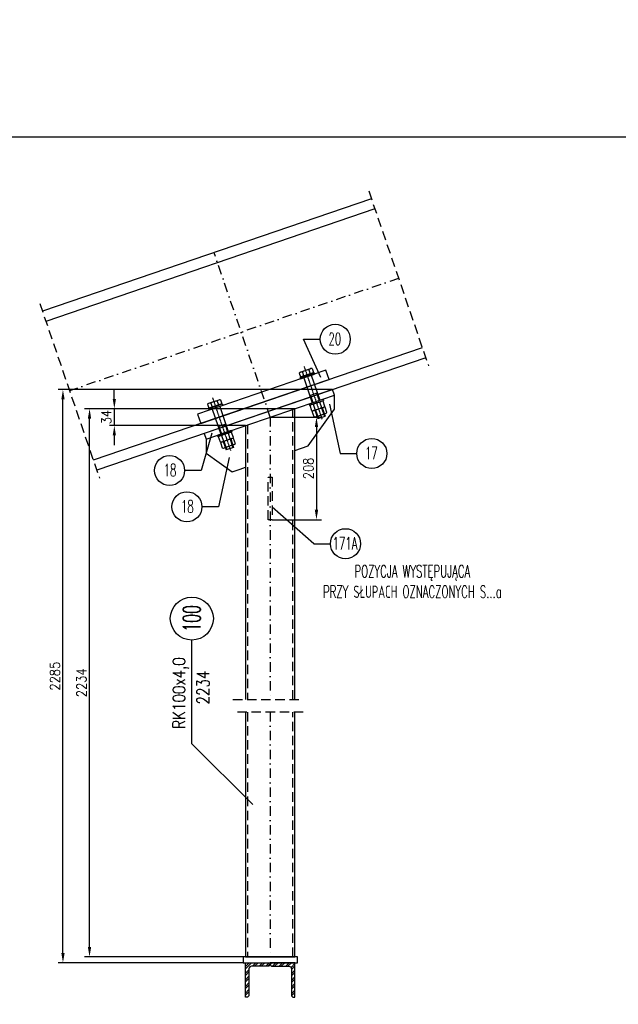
# Model space of a CAD drawing. Header units: millimetres. Extents: x -34919 to 306996, y -293018 to -145733.
# Tile 190 of 256: x 74925 to 76138, y -186132 to -184138. Entities that reach past the tile are written whole.
import ezdxf
from ezdxf.enums import TextEntityAlignment as Align

# ---------------------------------------------------------------- set-up
doc = ezdxf.new("R2010")
doc.units = ezdxf.units.MM
doc.header["$LTSCALE"] = 3
for name, pattern in [('BORDER2', [0.875, 0.25, -0.125, 0.25, -0.125, 0, -0.125]), ('DASHDOT', [25.4, 12.7, -6.35, 0, -6.35]), ('HIDDEN', [9.525, 6.35, -3.175])]:
    doc.linetypes.add(name, pattern=pattern)
for name, color, linetype in [('0_18', 4, 'Continuous'), ('blaszki', 6, 'Continuous'), ('K-wypełnienia', 8, 'Continuous'), ('poziome 1', 7, 'Continuous'), ('Prz', 5, 'Continuous'), ('slupki', 7, 'Continuous'), ('stezenia', 4, 'Continuous')]:
    doc.layers.add(name, color=color, linetype=linetype)
doc.layers.add('OPISY', color=2, linetype='Continuous', lineweight=13)
doc.styles.add('NOVE3', font='romans.shx', dxfattribs={"width": 0.7})
doc.styles.add('R20', font='romans.shx', dxfattribs={"width": 0.85})
doc.styles.add('R50', font='romans.shx', dxfattribs={"width": 0.85, "height": 50})
doc.dimstyles.new('Skala 1_10', dxfattribs={"dimscale": 10, "dimtxt": 2, "dimasz": 2, "dimexe": 1, "dimexo": 0, "dimtad": 1, "dimdec": 0, "dimdsep": 46, "dimtxsty": 'R20', "dimcen": 0, "dimclrd": 4, "dimclre": 4, "dimclrt": 3, "dimadec": 0, "dimazin": 0, "dimtfac": 1, "dimtdec": 0, "dimtix": 1, "dimtmove": 0, "dimatfit": 2, "dimfxl": 1, "dimtolj": 1, "dimtzin": 0, "dimarcsym": 0})
pattern_1 = [(45, (-13041.553, -184578.501), (-6.7351921, 6.7351921), []), (45, (-13037.063, -184578.501), (-6.7351921, 6.7351921), [])]

# ---------------------------------------------------------------- blocks, each defined once
blk = doc.blocks.new('*D404')
at = {"color": 4, "lineweight": -2, "transparency": 16777216}
for p, q in [((75482.7, -184925.7), (75056.7, -184925.7)), ((75066.7, -186016.1), (75066.7, -184945.7)), ((75382.7, -186036.1), (75056.7, -186036.1))]:
    blk.add_line(p, q, dxfattribs=at)
at = {"color": 4, "transparency": 16777216}
for points in [[(75063.3, -184945.7), (75070, -184945.7), (75066.7, -184925.7)], [(75063.3, -186016.1), (75070, -186016.1), (75066.7, -186036.1)]]:
    blk.add_solid(points, dxfattribs=at)
at = {"layer": 'Defpoints', "color": 0, "transparency": 16777216}
for p in [(75066.7, -184925.7), (75482.7, -184925.7, 0), (75382.7, -186036.1, 0)]:
    blk.add_point(p, dxfattribs=at)
at = {"color": 3, "transparency": 16777216, "insert": (75050.4, -185480.9), "char_height": 20, "attachment_point": 5, "rotation": 90, "style": 'R20'}
blk.add_mtext('\\A1;2234', dxfattribs=at)
blk = doc.blocks.new('*D405')
at = {"color": 4, "lineweight": -2, "transparency": 16777216}
for p, q in [((75116.9, -184905.7), (75116.9, -184885.7)), ((75482.7, -184925.7), (75106.9, -184925.7)), ((75116.9, -184925.7), (75116.9, -184959.8)), ((75382.8, -184959.8), (75106.9, -184959.8)), ((75116.9, -184979.8), (75116.9, -184999.8))]:
    blk.add_line(p, q, dxfattribs=at)
at = {"color": 4, "transparency": 16777216}
for points in [[(75113.6, -184905.7), (75120.2, -184905.7), (75116.9, -184925.7)], [(75113.6, -184979.8), (75120.2, -184979.8), (75116.9, -184959.8)]]:
    blk.add_solid(points, dxfattribs=at)
at = {"layer": 'Defpoints', "color": 0, "transparency": 16777216}
for p in [(75482.7, -184925.7), (75116.9, -184959.8), (75382.8, -184959.8, 0)]:
    blk.add_point(p, dxfattribs=at)
at = {"color": 3, "transparency": 16777216, "insert": (75100.6, -184942.8), "char_height": 20, "attachment_point": 5, "rotation": 90, "style": 'R20'}
blk.add_mtext('\\A1;34', dxfattribs=at)
blk = doc.blocks.new('*D406')
at = {"color": 4, "lineweight": -2, "transparency": 16777216}
for p, q in [((75558.9, -184887), (75002.8, -184887)), ((75012.8, -186028.1), (75012.8, -184907)), ((75377.7, -186048.1), (75002.8, -186048.1))]:
    blk.add_line(p, q, dxfattribs=at)
at = {"color": 4, "transparency": 16777216}
for points in [[(75009.5, -184907), (75016.2, -184907), (75012.8, -184887)], [(75009.5, -186028.1), (75016.2, -186028.1), (75012.8, -186048.1)]]:
    blk.add_solid(points, dxfattribs=at)
at = {"layer": 'Defpoints', "color": 0, "transparency": 16777216}
for p in [(75012.8, -184887), (75558.9, -184887), (75377.7, -186048.1, 0)]:
    blk.add_point(p, dxfattribs=at)
at = {"color": 3, "transparency": 16777216, "insert": (74996.6, -185467.5), "char_height": 20, "attachment_point": 5, "rotation": 90, "style": 'R20'}
blk.add_mtext('\\A1;2285', dxfattribs=at)
blk = doc.blocks.new('*D424')
at = {"layer": 'Defpoints', "color": 0, "transparency": 16777216}
for p in [(75432.8, -184942.8), (75436.7, -185150.5, 0), (75526.4, -185150.5)]:
    blk.add_point(p, dxfattribs=at)
at = {"layer": 'stezenia', "color": 4, "lineweight": -2, "transparency": 16777216}
for p, q in [((75432.8, -184942.8), (75536.4, -184942.8)), ((75526.4, -184962.8), (75526.4, -185130.5)), ((75436.7, -185150.5), (75536.4, -185150.5))]:
    blk.add_line(p, q, dxfattribs=at)
at = {"layer": 'stezenia', "color": 4, "transparency": 16777216}
for points in [[(75523.1, -184962.8), (75529.8, -184962.8), (75526.4, -184942.8)], [(75523.1, -185130.5), (75529.8, -185130.5), (75526.4, -185150.5)]]:
    blk.add_solid(points, dxfattribs=at)
at = {"layer": 'stezenia', "color": 3, "transparency": 16777216, "insert": (75510.2, -185046.6), "char_height": 20, "attachment_point": 5, "rotation": 90, "style": 'R20'}
blk.add_mtext('\\A1;208', dxfattribs=at)

msp = doc.modelspace()

# ---------------------------------------------------------------- hatches: boundary and pattern name
at = {"layer": 'slupki'}
h = msp.add_hatch(dxfattribs=at)
h.set_pattern_fill('ANSI32', angle=360)
h.set_pattern_definition(pattern_1)
h.paths.add_polyline_path([(75432.735, -186048.056), (75432.735, -186049.967, -0.41421356), (75427.646, -186055.056), (75394.823, -186055.056, 0.41421356), (75389.735, -186060.144), (75389.735, -186112.967, -0.41421356), (75384.646, -186118.056), (75382.735, -186118.056), (75382.735, -186048.056)])
h = msp.add_hatch(dxfattribs=at)
h.set_pattern_fill('ANSI32', angle=360)
h.set_pattern_definition(pattern_1)
h.paths.add_polyline_path([(75432.735, -186048.056), (75432.735, -186049.967, 0.41421356), (75437.823, -186055.056), (75470.646, -186055.056, -0.41421356), (75475.735, -186060.144), (75475.735, -186112.967, 0.41421356), (75480.823, -186118.056), (75482.735, -186118.056), (75482.735, -186048.056)])

# ---------------------------------------------------------------- linework, layer by layer
at = {"color": 7, "linetype": 'Continuous'}
for p, q in [((75637.882, -184500.762), (74971.302, -184728.397)), ((75644.83, -184521.109), (74978.25, -184748.743)), ((75740.812, -184802.172), (75074.232, -185029.806)), ((75747.76, -184822.518), (75081.18, -185050.152))]:
    msp.add_line(p, q, dxfattribs=at)
at = {"color": 4}
for p, q in [((75500.212, -184784.979), (75533.971, -184784.979)), ((75494.034, -184851.574), (75515.067, -184844.392)), ((75497.8, -184851.345), (75500.482, -184859.2)), ((75510.907, -184846.869), (75513.589, -184854.724)), ((75517.404, -184844.468), (75520.142, -184852.486)), ((75491.191, -184853.42), (75493.929, -184861.438)), ((75493.929, -184861.438), (75520.142, -184852.486)), ((75494.875, -184861.114), (75495.101, -184861.777)), ((75495.101, -184861.777), (75519.422, -184853.471)), ((75500.661, -184863.049), (75517.95, -184913.678)), ((75515.802, -184857.878), (75533.092, -184908.507)), ((75519.196, -184852.809), (75519.422, -184853.471)), ((75328.543, -184908.089), (75307.511, -184915.271)), ((75325.424, -184910.211), (75328.106, -184918.065)), ((75331.922, -184907.81), (75334.66, -184915.827)), ((75512.905, -184898.904), (75528.047, -184893.734)), ((75514.325, -184898.42), (75519.37, -184913.193)), ((75526.627, -184894.218), (75531.672, -184908.992)), ((75305.708, -184916.762), (75308.446, -184924.779)), ((75334.66, -184915.827), (75308.446, -184924.779)), ((75309.392, -184924.456), (75309.619, -184925.118)), ((75333.94, -184916.813), (75309.619, -184925.118)), ((75312.317, -184914.687), (75314.999, -184922.541)), ((75315.178, -184926.39), (75332.468, -184977.019)), ((75330.319, -184921.219), (75347.609, -184971.849)), ((75333.713, -184916.151), (75333.94, -184916.813)), ((75523.121, -184928.819), (75528.938, -184945.853)), ((75524.541, -184928.334), (75530.358, -184945.369)), ((75536.843, -184924.133), (75542.66, -184941.167)), ((75538.262, -184923.648), (75544.08, -184940.683)), ((75528.938, -184945.853), (75544.08, -184940.683)), ((75342.564, -184957.075), (75327.422, -184962.246)), ((75328.842, -184961.761), (75333.887, -184976.535)), ((75341.144, -184957.56), (75346.189, -184972.333)), ((75351.36, -184987.475), (75357.177, -185004.509)), ((75352.78, -184986.99), (75358.597, -185004.024)), ((75337.638, -184992.161), (75343.455, -185009.195)), ((75339.058, -184991.676), (75344.875, -185008.71)), ((75358.597, -185004.024), (75343.455, -185009.195)), ((75574.271, -185016.425), (75608.03, -185016.425)), ((75293.06, -185050.834), (75259.3, -185050.834)), ((75328.198, -185124.42), (75294.439, -185124.42)), ((75521.021, -185199.225), (75436.735, -185124.914, 0)), ((75521.021, -185199.225), (75554.78, -185199.225)), ((75273.933, -185604.657), (75273.933, -185394.362)), ((75273.933, -185604.657), (75397.77, -185727.145))]:
    msp.add_line(p, q, dxfattribs=at)
at = {"color": 7, "linetype": 'BORDER2'}
for p, q in [((75501.342, -184840.289), (75537.683, -184946.707)), ((75315.859, -184903.631), (75352.201, -185010.049))]:
    msp.add_line(p, q, dxfattribs=at)
at = {"color": 7}
for p, q in [((75493.635, -184862.278), (75493.323, -184862.913)), ((75493.323, -184862.913), (75494.131, -184865.278)), ((75493.635, -184862.278), (75520.889, -184852.97)), ((75494.131, -184865.278), (75522.332, -184855.648)), ((75520.889, -184852.97), (75521.524, -184853.282)), ((75521.524, -184853.282), (75522.332, -184855.648)), ((75511.894, -184915.746), (75539.148, -184906.439)), ((75512.39, -184918.747), (75540.591, -184909.116)), ((75516.495, -184917.345), (75535.635, -184910.809)), ((75516.495, -184917.345), (75535.635, -184910.809)), ((75539.148, -184906.439), (75539.783, -184906.75)), ((75539.783, -184906.75), (75540.591, -184909.116)), ((75308.152, -184925.619), (75307.84, -184926.254)), ((75307.84, -184926.254), (75308.648, -184928.62)), ((75335.406, -184916.312), (75308.152, -184925.619)), ((75336.849, -184918.989), (75308.648, -184928.62)), ((75335.406, -184916.312), (75336.041, -184916.624)), ((75336.041, -184916.624), (75336.849, -184918.989)), ((75511.894, -184915.746), (75511.582, -184916.381)), ((75511.582, -184916.381), (75512.39, -184918.747)), ((75353.666, -184969.78), (75326.411, -184979.088)), ((75353.666, -184969.78), (75354.3, -184970.092)), ((75354.3, -184970.092), (75355.108, -184972.458)), ((75326.411, -184979.088), (75326.099, -184979.722)), ((75326.099, -184979.722), (75326.907, -184982.088)), ((75355.108, -184972.458), (75326.907, -184982.088)), ((75351.003, -184973.859), (75331.864, -184980.396)), ((75351.003, -184973.859), (75331.864, -184980.396))]:
    msp.add_line(p, q, dxfattribs=at)
at = {"color": 3}
for p, q in [((75543.531, -184920.974), (75539.865, -184910.239)), ((75517.317, -184929.926), (75513.651, -184919.191)), ((75523.815, -184927.525), (75520.26, -184917.116)), ((75520.696, -184929.647), (75539.836, -184923.111)), ((75528.016, -184939.828), (75524.461, -184929.418)), ((75537.245, -184923.996), (75533.367, -184912.64)), ((75541.446, -184936.298), (75537.568, -184924.942)), ((75547.732, -184933.277), (75544.066, -184922.541)), ((75521.519, -184942.229), (75517.852, -184931.493)), ((75524.897, -184941.95), (75544.037, -184935.414)), ((75331.835, -184993.268), (75328.169, -184982.532)), ((75338.656, -184991.813), (75334.778, -184980.457)), ((75355.205, -184986.162), (75336.065, -184992.698)), ((75351.439, -184986.391), (75347.884, -184975.981)), ((75355.64, -184998.694), (75352.086, -184988.284)), ((75358.048, -184984.316), (75354.382, -184973.581)), ((75362.249, -184996.618), (75358.583, -184985.883)), ((75336.036, -185005.57), (75332.37, -184994.835)), ((75342.857, -185004.116), (75338.979, -184992.76)), ((75359.406, -184998.464), (75340.266, -185005))]:
    msp.add_line(p, q, dxfattribs=at)
at = {"color": 6}
for points in [[(75545.445, -184847.755), (75285.535, -184936.513), (75291.998, -184955.44), (75551.908, -184866.682)], [(75558.857, -184887.028), (75298.947, -184975.786), (75302.825, -184987.142), (75562.735, -184898.384)]]:
    msp.add_lwpolyline(points, close=True, dxfattribs=at)
msp.add_lwpolyline([(75302.825, -184987.142), (75302.824, -185015.68), (75355.816, -185053.582), (75371.756, -185048.139), (75382.822, -185044.36)], dxfattribs=at)
at = {"color": 6, "elevation": 0}
msp.add_lwpolyline([(75377.735, -186036.056), (75377.735, -186048.056), (75487.735, -186048.056), (75487.735, -186036.056)], close=True, dxfattribs=at)
at = {"color": 4}
for centre in [(75564.468, -184784.979), (75638.527, -185016.425), (75228.804, -185050.834), (75263.942, -185124.42), (75585.276, -185199.225)]:
    msp.add_circle(centre, 30.496, dxfattribs=at)
for centre, radius, start, end in [((75496.414, -184859.623), 8.393, 80.495434, 106.470843), ((75503.959, -184857.046), 8.393, 111.238783, 137.214192), ((75510.139, -184860.604), 13.756, 86.799561, 107.071804), ((75519.915, -184857.265), 13.756, 110.637822, 130.910065), ((75516.068, -184849.538), 5.243, 75.23662, 101.012552), ((75498.499, -184861.565), 10.943, 114.078612, 131.901285), ((75324.038, -184918.488), 8.393, 80.495434, 106.470843), ((75331.583, -184915.912), 8.393, 111.238783, 137.214192), ((75331.122, -184918.723), 10.943, 85.808341, 103.631013), ((75309.866, -184919.955), 5.243, 116.697074, 142.473006), ((75311.549, -184928.421), 13.756, 86.799561, 107.071804), ((75321.326, -184925.083), 13.756, 110.637822, 130.910065)]:
    msp.add_arc(centre, radius, start, end, dxfattribs=at)
at = {"color": 3}
for centre, radius, start, end in [((75537.54, -184915.488), 5.052, 112.1588, 145.685), ((75540.043, -184927.547), 17.309, 90.588381, 104.753922), ((75520.959, -184927.335), 10.943, 114.078612, 131.901285), ((75518.874, -184925.393), 8.393, 80.495433, 106.470843), ((75518.117, -184919.013), 10.943, 265.808341, 283.631013), ((75525.16, -184939.638), 10.943, 114.078612, 131.901285), ((75524.433, -184919.964), 5.052, 112.1588, 145.685), ((75517.656, -184921.825), 8.393, 291.238783, 317.214192), ((75523.076, -184937.696), 8.393, 80.495433, 106.470843), ((75525.374, -184922.72), 5.052, 252.024626, 285.550826), ((75528.635, -184932.266), 5.052, 112.1588, 145.685), ((75531.808, -184917.446), 5.052, 72.024626, 105.550826), ((75532.749, -184920.201), 5.052, 292.1588, 325.685), ((75536.009, -184929.748), 5.052, 72.024626, 105.550826), ((75538.481, -184918.244), 5.052, 252.024626, 285.550826), ((75541.741, -184927.791), 5.052, 112.1588, 145.685), ((75533.085, -184907.173), 17.309, 292.955704, 307.121245), ((75544.244, -184939.85), 17.309, 90.588381, 104.753922), ((75522.318, -184931.315), 10.943, 265.808341, 283.631013), ((75521.857, -184934.127), 8.393, 291.238783, 317.214192), ((75529.576, -184935.022), 5.052, 252.024626, 285.550826), ((75536.95, -184932.504), 5.052, 292.1588, 325.685), ((75542.682, -184930.546), 5.052, 252.024626, 285.550826), ((75537.286, -184919.475), 17.309, 292.955704, 307.121245), ((75338.615, -184996.334), 17.309, 112.955704, 127.121245), ((75333.218, -184985.263), 5.052, 72.024626, 105.550826), ((75338.951, -184983.306), 5.052, 112.1588, 145.685), ((75334.159, -184988.019), 5.052, 292.1588, 325.685), ((75339.892, -184986.061), 5.052, 252.024626, 285.550826), ((75343.152, -184995.608), 5.052, 112.1588, 145.685), ((75346.325, -184980.787), 5.052, 72.024626, 105.550826), ((75354.044, -184981.682), 8.393, 111.238783, 137.214192), ((75347.266, -184983.543), 5.052, 292.1588, 325.685), ((75350.526, -184993.09), 5.052, 72.024626, 105.550826), ((75353.582, -184984.494), 10.943, 85.808341, 103.631013), ((75352.825, -184978.113), 8.393, 260.495433, 286.470843), ((75358.245, -184993.985), 8.393, 111.238783, 137.214192), ((75350.74, -184976.171), 10.943, 294.078612, 311.901285), ((75357.784, -184996.796), 10.943, 85.808341, 103.631013), ((75331.657, -184975.96), 17.309, 270.588381, 284.753922), ((75342.816, -185008.636), 17.309, 112.955704, 127.121245), ((75335.858, -184988.262), 17.309, 270.588381, 284.753922), ((75337.42, -184997.566), 5.052, 72.024626, 105.550826), ((75338.361, -185000.321), 5.052, 292.1588, 325.685), ((75344.093, -184998.364), 5.052, 252.024626, 285.550826), ((75351.467, -184995.845), 5.052, 292.1588, 325.685), ((75357.026, -184990.416), 8.393, 260.495433, 286.470843), ((75354.941, -184988.474), 10.943, 294.078612, 311.901285)]:
    msp.add_arc(centre, radius, start, end, dxfattribs=at)
at = {"layer": '0_18'}
for p, q in [((75534.968, -184862.442), (75500.212, -184784.979)), ((75552.59, -184916.82), (75574.271, -185016.425)), ((75314.74, -184975.526), (75293.06, -185050.834)), ((75349.879, -185024.815), (75328.198, -185124.42))]:
    msp.add_line(p, q, dxfattribs=at)
at = {"layer": 'blaszki', "color": 6}
msp.add_lwpolyline([(75482.735, -185010.24), (75509.739, -185001.018), (75562.735, -184926.92), (75562.735, -184898.384)], dxfattribs=at)
at = {"layer": 'K-wypełnienia', "color": 1, "linetype": 'Continuous'}
msp.add_circle((75273.933, -185350.796), 43.566, dxfattribs=at)
at = {"layer": 'poziome 1', "color": 7, "elevation": 0}
for points in [[(75382.735, -186048.056), (75432.735, -186048.056), (75432.735, -186049.967, -0.41421356), (75427.646, -186055.056), (75394.823, -186055.056, 0.41421356), (75389.735, -186060.144), (75389.735, -186112.967, -0.41421356), (75384.646, -186118.056), (75382.735, -186118.056)], [(75482.735, -186048.056), (75432.735, -186048.056), (75432.735, -186049.967, 0.41421356), (75437.823, -186055.056), (75470.646, -186055.056, -0.41421356), (75475.735, -186060.144), (75475.735, -186112.967, 0.41421356), (75480.823, -186118.056), (75482.735, -186118.056)]]:
    msp.add_lwpolyline(points, format="xyb", close=True, dxfattribs=at)
at = {"layer": 'Prz'}
msp.add_lwpolyline([(73361.016, -184374.722), (77461.016, -184374.722), (77461.016, -187274.722), (73361.016, -187274.722)], close=True, dxfattribs=at)
at = {"layer": 'slupki', "linetype": 'HIDDEN'}
for p, q in [((75632.388, -184484.675), (75753.254, -184838.606)), ((74965.808, -184712.309), (75086.674, -185066.24))]:
    msp.add_line(p, q, dxfattribs=at)
at = {"layer": 'slupki', "color": 4, "linetype": 'DASHDOT', "ltscale": 0.5}
for p, q in [((75432.78, -184942.763), (75319.023, -184609.651)), ((75692.821, -184661.64), (75026.241, -184889.274)), ((75432.735, -184942.779, 0), (75432.735, -185514.602, 0)), ((75432.735, -185540.083, 0), (75432.735, -186036.056))]:
    msp.add_line(p, q, dxfattribs=at)
at = {"layer": 'slupki', "linetype": 'HIDDEN', "elevation": 0}
for points in [[(75478.735, -185514.602), (75478.735, -184927.07)], [(75386.735, -184958.487), (75386.735, -185514.602)], [(75357.32, -185514.602), (75499.619, -185514.602)], [(75499.619, -185540.083), (75357.32, -185540.083)], [(75386.735, -185540.083), (75386.735, -186036.056)], [(75478.735, -186036.056), (75478.735, -185540.083)]]:
    msp.add_lwpolyline(points, dxfattribs=at)
at = {"layer": 'slupki', "color": 3, "elevation": 0}
for points in [[(75482.735, -185514.602), (75482.735, -184925.704)], [(75382.826, -184959.822), (75382.779, -185514.602)], [(75382.777, -185540.083), (75382.735, -186036.056), (75482.735, -186036.056), (75482.735, -185540.083)]]:
    msp.add_lwpolyline(points, dxfattribs=at)
at = {"layer": 'slupki', "color": 4, "linetype": 'HIDDEN', "elevation": 0}
msp.add_lwpolyline([(75428.735, -185064.488), (75436.735, -185064.488), (75436.735, -185150.488), (75428.735, -185150.488)], close=True, dxfattribs=at)

# ---------------------------------------------------------------- texts
at = {"color": 4, "style": 'R50', "width": 0.6}
for s, p in [('20', (75563.524, -184784.277)), ('17', (75637.583, -185015.723)), ('18', (75229.748, -185050.132)), ('18', (75264.886, -185123.718)), ('171A', (75584.333, -185198.523)), ('POZYCJA WYSTĘPUJĄCA', (75720.733, -185258.156)), ('PRZY SŁUPACH OZNACZONYCH S...a', (75720.733, -185296.497))]:
    msp.add_text(s, height=25, dxfattribs=at).set_placement(p, align=Align.MIDDLE)
at = {"color": 20, "insert": (33837.901, -182331.101), "char_height": 300, "width": 16331.01415, "attachment_point": 1, "style": 'NOVE3'}
msp.add_mtext('{\\C1;Wytyczne montażowe\\P\\H0.83333x;\\C3;Podczas montażu należy bezwzględnie przestrzegać dopuszczalnych tolerancji z uwagi na ścisłe dopasowanie elementów amortyzujących ugięcia dźwigarów przekrycia auli.\\P\\H1.2x;\\C1;\\PZabezpieczenia antykorozyjne.\\C256;\\P\\H0.83333x;\\C3;Wszystkie elementy stalowe konstrukcji należy poddać ocynkowaniu ogniowemu.\\PKonstrukcje przeznaczone do cynkowania ogniowego powinny odpowiadać następującym warunkom:\\P\\pl900;^I1. Spoiny powinny być wykonane metodą półautomatyczną w osłonie gazów ochronnych. Nie zaleca się spawania elektrodą otuloną, ze względu na złą jakość powłoki cynkowej na spoinach.\\P^I2. Powierzchnia konstrukcji powinna być wolna od: zawalcowań, zgorzelin, odprysków po spawaniu, ostrych krawędzi, zanieczyszczeń farbami, olejami, emulsjami oraz innymi materiałami stosowanymi przy trasowaniu, znakowaniu, spawaniu, wierceniu itp. W przypadku spawania elektrodą należy dokładnie usunąć otulinę spawalniczą w celu zminimalizowania wad powłoki. Po ocynkowaniu uwydatnią się wady jakości powierzchni stali np. zawalcowania, rysy traserskie, zeszlifowania, pory, odpryski spawalnicze, wadliwe spoiny.\\P^I3. Elementy konstrukcyjne powinny posiadać odpowiednie otwory technologiczne do odpowietrzenia, swobodnego przepływu cynku zewnątrz i wewnątrz elementu oraz do podwieszenia (mogą być przyspawane uchwyty z blachy z otworami).\\P^I4. W przypadku powierzchni spawanych na zakładkę, spoina powinna być szczelna ze wszystkich stron (spawana na około), a nakładki szczelnie przylegać do konstrukcji. Przekroje skrzynkowe oraz powierzchnie nakładające się mogą powodować uszkodzenie konstrukcji - pękanie spoin.\\P^I5. Każdy element konstrukcyjny powinien składać się z jednego gatunku stali.\\P^I6. Konstrukcje nie powinny posiadać małych szczelin lub wnęk. Spoiny powinny być szczelne i zamknięte wokół elementu, ponieważ w przeciwnym przypadku mogą po cynkowaniu wylewać się z nich resztki topnika i kwasu pogarszając jakość powłoki (tzw. "krwawe wycieki").\\P^I7. Naddatek wymiarowy dla otworów pod śruby powinien wynosić 1 - 2 mm.\\PTermiczne oddziaływanie kąpieli cynkowej uwalnia w elementach naprężenia wewnętrzne, co może powodować odkształcenia. Szczególnie uwidacznia się to w elementach spawanych. Dotyczy to także dwuteowników spawanych, których odkształcenia po cynkowaniu mogą przekroczyć dopuszczalne normy, oraz nie usztywnionych arkuszy blach i otwartych kształtowników giętych.\\P\\C256;\\P\\pl0;\\H1.2x;\\C1;Malowanie konstrukcji.\\P\\H0.83333x;\\C3;Wszystkie elementy stalowe konstrukcji należy pomalować proszkowo na kolor RAL 9011}', dxfattribs=at)
at = {"layer": 'OPISY', "color": 2, "style": 'R50', "width": 0.6}
msp.add_text('100', height=35, rotation=90, dxfattribs=at).set_placement((75273.724, -185350.404), align=Align.MIDDLE)
at = {"layer": 'OPISY', "style": 'R50', "width": 0.8}
for s, p in [('RK100x4,0', (75251.72, -185501.556)), ('2234', (75296.742, -185490.522))]:
    msp.add_text(s, height=25, rotation=90, dxfattribs=at).set_placement(p, align=Align.MIDDLE)

# ---------------------------------------------------------------- dimensions: what is measured, and where the dimension line sits
at = {"color": 7}
for base, p1, p2, text, picture, middle in [((75012.819, -184887.028), (75377.735, -186048.056, 0), (75558.857, -184887.028), '2285', '*D406', (74996.569, -185467.542)), ((75066.673, -184925.704), (75382.735, -186036.056, 0), (75482.735, -184925.704, 0), '2234', '*D404', (75050.423, -185480.88))]:
    dim = msp.add_linear_dim(base=base, p1=p1, p2=p2, angle=90, text=text, dimstyle='Skala 1_10', dxfattribs=at)
    dim.commit()
    dim.dimension.update_dxf_attribs({"geometry": picture, "text_midpoint": middle})
dim = msp.add_linear_dim(base=(75116.894, -184959.822), p1=(75482.735, -184925.704), p2=(75382.826, -184959.822, 0), angle=90, dimstyle='Skala 1_10', dxfattribs=at)
dim.commit()
dim.dimension.update_dxf_attribs({"geometry": '*D405', "text_midpoint": (75100.644, -184942.763)})
at = {"layer": 'stezenia', "color": 3}
dim = msp.add_linear_dim(base=(75526.437, -185150.488), p1=(75432.78, -184942.763), p2=(75436.735, -185150.488, 0), angle=90, dimstyle='Skala 1_10', dxfattribs=at)
dim.commit()
dim.dimension.update_dxf_attribs({"geometry": '*D424', "text_midpoint": (75510.187, -185046.625)})

doc.saveas('drawing.dxf')
